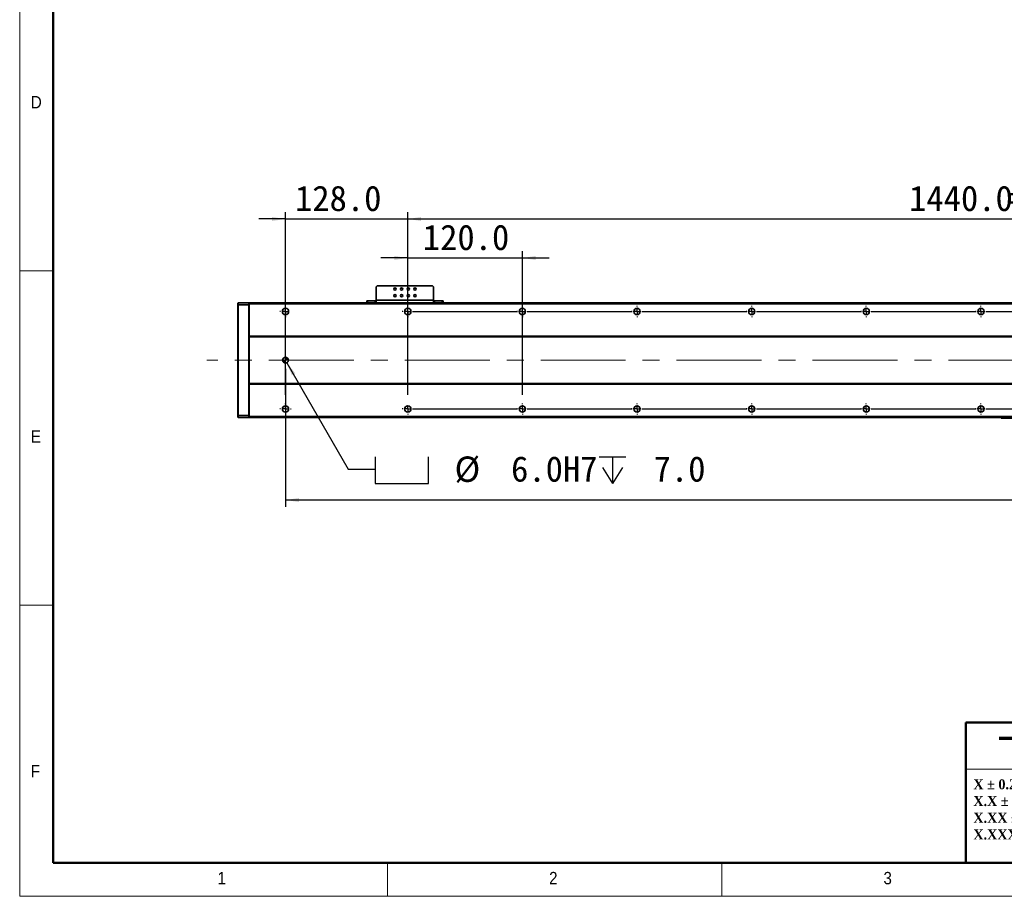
# Model space of a CAD drawing. Header units: millimetres. Extents: x 35 to 2905, y 35 to 2044.
# Tile 1 of 6: x 35 to 1066, y 35 to 952. Entities that reach past the tile are written whole.
import ezdxf

# ---------------------------------------------------------------- set-up
doc = ezdxf.new("R2010")
doc.units = ezdxf.units.MM
doc.header["$LTSCALE"] = 7
doc.linetypes.add('CENTERX2', pattern=[20.32, 12.7, -2.54, 2.54, -2.54])
doc.layers.add('黑色实线', color=7, linetype='Continuous')
doc.styles.add('SLDTEXTSTYLE1', font='Gothic.ttf', dxfattribs={"width": 0.913})
doc.styles.add('SLDTEXTSTYLE2', font='timesbd.ttf', dxfattribs={"width": 0.933})
doc.styles.add('SLDTEXTSTYLE4', font='txt', dxfattribs={"bigfont": 'bigfont'})
doc.styles.add('SLDTEXTSTYLE8', font='txt')
doc.dimstyles.new('SLDDIMSTYLE0', dxfattribs={"dimtxt": 26.6, "dimasz": 14, "dimexe": 0, "dimexo": 0.0625, "dimgap": 6.65, "dimtad": 2, "dimdec": 1, "dimrnd": 1e-09, "dimzin": 4, "dimdsep": 46, "dimtxsty": 'SLDTEXTSTYLE8', "dimsah": 1, "dimcen": 0.09, "dimadec": 0, "dimazin": 1, "dimtfac": 1, "dimtdec": 1, "dimtmove": 0, "dimatfit": 0, "dimfxl": 0, "dimfrac": 2, "dimtolj": 1, "dimtzin": 12, "dimarcsym": 0})
doc.dimstyles.new('SLDDIMSTYLE5', dxfattribs={"dimtxt": 26.6, "dimasz": 14, "dimexe": 0, "dimexo": 0.0625, "dimgap": 6.65, "dimtad": 2, "dimdec": 1, "dimrnd": 1e-09, "dimzin": 4, "dimdsep": 46, "dimtxsty": 'SLDTEXTSTYLE8', "dimsah": 1, "dimcen": 0.09, "dimadec": 0, "dimazin": 1, "dimtfac": 1, "dimtdec": 1, "dimtofl": 0, "dimtmove": 0, "dimatfit": 3, "dimfxl": 0, "dimfrac": 2, "dimtolj": 1, "dimtzin": 12, "dimarcsym": 0})
doc.dimstyles.new('SLDDIMSTYLE7', dxfattribs={"dimtxt": 26.6, "dimasz": 14, "dimexe": 0, "dimexo": 0.0625, "dimgap": 6.65, "dimtad": 0, "dimtih": 1, "dimtoh": 1, "dimdec": 1, "dimrnd": 1e-09, "dimzin": 4, "dimdsep": 46, "dimtxsty": 'SLDTEXTSTYLE8', "dimsah": 1, "dimcen": 0, "dimadec": 0, "dimazin": 1, "dimtfac": 1, "dimtdec": 1, "dimtofl": 0, "dimtmove": 0, "dimatfit": 3, "dimfxl": 0, "dimfrac": 2, "dimtolj": 1, "dimtzin": 12, "dimarcsym": 0})

# ---------------------------------------------------------------- blocks, each defined once
blk = doc.blocks.new('SW_NOTE_1')
at = {"color": 0, "linetype": 'Continuous', "lineweight": 0, "char_height": 10.5, "attachment_point": 1, "style": 'SLDTEXTSTYLE2'}
for s, insert in [('X ± 0.25mm ', (0, 13.8)), ('X.X ± 0.1mm', (0, -3.7))]:
    blk.add_mtext(s, dxfattribs=dict(at, insert=insert))
blk = doc.blocks.new('SW_NOTE_2')
at = {"color": 0, "linetype": 'Continuous', "lineweight": 0, "char_height": 10.5, "attachment_point": 1, "style": 'SLDTEXTSTYLE2'}
for s, insert in [('X.XX ± 0.05mm', (0, 13.8)), ('X.XXX ± 0.01mm', (0, -3.7))]:
    blk.add_mtext(s, dxfattribs=dict(at, insert=insert))
blk = doc.blocks.new('SW_SYMBOL_HOLE_SPOT')
at = {"layer": '黑色实线', "color": 0}
for p, q in [((0, 6125), (0, 525)), ((11200, 525), (11200, 6125)), ((0, 525), (11200, 525))]:
    blk.add_line(p, q, dxfattribs=at)
blk = doc.blocks.new('SW_SYMBOL_HOLE_DEPTH')
at = {"layer": '黑色实线', "color": 0}
for p, q in [((0, 6125), (5600, 6125)), ((2800, 6125), (2800, 525)), ((700, 3885), (2800, 525)), ((4900, 3885), (2800, 525))]:
    blk.add_line(p, q, dxfattribs=at)
blk = doc.blocks.new('_D_20')
at = {"layer": '黑色实线'}
for p, q in [((314.7, 593.4), (379, 482.1)), ((379, 482.1), (407, 482.1))]:
    blk.add_line(p, q, dxfattribs=at)
blk.add_solid([(314.7, 593.4), (319.9, 580.2), (323.5, 582.3)], dxfattribs=at)
at = {"layer": '黑色实线', "xscale": 0.004985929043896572, "yscale": 0.004985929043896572, "zscale": 0.004985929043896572}
for name, p in [('SW_SYMBOL_HOLE_SPOT', (407, 464.5)), ('SW_SYMBOL_HOLE_DEPTH', (641.5, 464.5))]:
    blk.add_blockref(name, p, dxfattribs=at)
at = {"layer": '黑色实线', "char_height": 26.6, "attachment_point": 1, "style": 'SLDTEXTSTYLE8'}
for s, insert in [('%%c', (490.2, 495.3)), (' 6.0H7 ', (531.3, 495.5)), (' 7.0', (680.5, 495.5))]:
    blk.add_mtext(s, dxfattribs=dict(at, insert=insert))
blk = doc.blocks.new('_D_21')
at = {"layer": '黑色实线'}
for p, q in [((441.2, 559.7), (441.2, 750.8)), ((441.2, 743.8), (1881.2, 743.8)), ((1881.2, 559.7), (1881.2, 750.8))]:
    blk.add_line(p, q, dxfattribs=at)
for points in [[(441.2, 743.8), (455.2, 741.7), (455.2, 745.9)], [(1881.2, 743.8), (1867.2, 745.9), (1867.2, 741.7)]]:
    blk.add_solid(points, dxfattribs=at)
at = {"layer": '黑色实线', "char_height": 26.6, "attachment_point": 1, "style": 'SLDTEXTSTYLE8'}
for s, insert in [('1440.0', (966, 778.7)), ('=12×120.0(PITCH)', (1070, 778.7))]:
    blk.add_mtext(s, dxfattribs=dict(at, insert=insert))
blk = doc.blocks.new('_D_22')
at = {"layer": '黑色实线'}
for p, q in [((313.2, 743.8), (285.2, 743.8)), ((313.2, 559.7), (313.2, 750.8)), ((313.2, 743.8), (441.2, 743.8)), ((441.2, 559.7), (441.2, 750.8)), ((441.2, 743.8), (469.2, 743.8))]:
    blk.add_line(p, q, dxfattribs=at)
for points in [[(313.2, 743.8), (299.2, 745.9), (299.2, 741.7)], [(441.2, 743.8), (455.2, 741.7), (455.2, 745.9)]]:
    blk.add_solid(points, dxfattribs=at)
at = {"layer": '黑色实线', "insert": (323.2, 778.7), "char_height": 26.6, "attachment_point": 1, "style": 'SLDTEXTSTYLE8'}
blk.add_mtext('128.0', dxfattribs=at)
blk = doc.blocks.new('_D_24')
at = {"layer": '黑色实线'}
for p, q in [((313.2, 587.1), (313.2, 442.7)), ((2009.2, 581.6), (2009.2, 442.7)), ((2009.2, 449.7), (313.2, 449.7))]:
    blk.add_line(p, q, dxfattribs=at)
for points in [[(313.2, 449.7), (327.2, 447.6), (327.2, 451.8)], [(2009.2, 449.7), (1995.2, 451.8), (1995.2, 447.6)]]:
    blk.add_solid(points, dxfattribs=at)
at = {"layer": '黑色实线', "insert": (1110.7, 484.6), "char_height": 26.6, "attachment_point": 1, "style": 'SLDTEXTSTYLE8'}
blk.add_mtext('1696.0', dxfattribs=at)
blk = doc.blocks.new('_D_28')
at = {"layer": '黑色实线'}
for p, q in [((441.2, 703), (413.2, 703)), ((441.2, 559.7), (441.2, 710)), ((441.2, 703), (561.2, 703)), ((561.2, 559.7), (561.2, 710)), ((561.2, 703), (589.2, 703))]:
    blk.add_line(p, q, dxfattribs=at)
for points in [[(441.2, 703), (427.2, 705.1), (427.2, 700.9)], [(561.2, 703), (575.2, 700.9), (575.2, 705.1)]]:
    blk.add_solid(points, dxfattribs=at)
at = {"layer": '黑色实线', "insert": (457, 737.9), "char_height": 26.6, "attachment_point": 1, "style": 'SLDTEXTSTYLE8'}
blk.add_mtext('120.0', dxfattribs=at)
blk = doc.blocks.new('SW_CENTERMARKSYMBOL_12')
at = {"layer": '黑色实线', "color": 0}
for p, q in [((-5.08, 0), (-5.84, 0)), ((0, 0), (-2.54, 0)), ((0, 5.08), (0, 5.84)), ((0, 0), (0, 2.54)), ((0, 0), (0, -2.54)), ((0, 0), (2.54, 0)), ((5.08, 0), (5.84, 0)), ((0, -5.08), (0, -5.84))]:
    blk.add_line(p, q, dxfattribs=at)
blk = doc.blocks.new('SW_CENTERMARKSYMBOL_13')
at = {"layer": '黑色实线', "color": 0}
for p, q in [((-128, 107.08), (-128, 107.84)), ((-128, 102), (-128, 104.54)), ((0, 107.08), (0, 107.84)), ((0, 102), (0, 104.54)), ((-133.08, 102), (-133.84, 102)), ((-128, 102), (-130.54, 102)), ((-128, 102), (-128, 99.46)), ((-128, 102), (-125.46, 102)), ((-128, 96.92), (-128, 96.16)), ((0, 102), (-2.54, 102)), ((0, 102), (0, 99.46)), ((0, 102), (2.54, 102)), ((5.08, 102), (5.84, 102)), ((-5.08, 0), (-5.84, 0)), ((0, 0), (-2.54, 0)), ((0, 0), (0, 2.54)), ((0, 0), (0, -2.54)), ((0, 0), (2.54, 0)), ((5.08, 0), (114.92, 0)), ((114.92, 0), (114.16, 0)), ((120, 0), (117.46, 0)), ((120, 0), (117.46, 0)), ((120, 5.08), (120, 5.84)), ((120, 0), (120, 2.54)), ((120, 0), (120, 2.54)), ((120, 0), (120, -2.54)), ((120, 0), (122.54, 0)), ((120, 0), (120, -2.54)), ((120, 0), (122.54, 0)), ((125.08, 0), (125.84, 0)), ((125.08, 0), (234.92, 0)), ((234.92, 0), (234.16, 0)), ((240, 0), (237.46, 0)), ((240, 0), (237.46, 0)), ((240, 0), (237.46, 0)), ((240, 5.08), (240, 5.84)), ((240, 0), (240, 2.54)), ((240, 0), (240, 2.54)), ((240, 0), (240, 2.54)), ((240, 0), (240, -2.54)), ((240, 0), (242.54, 0)), ((240, 0), (240, -2.54)), ((240, 0), (242.54, 0)), ((240, 0), (240, -2.54)), ((240, 0), (242.54, 0)), ((245.08, 0), (245.84, 0)), ((245.08, 0), (354.92, 0)), ((354.92, 0), (354.16, 0)), ((360, 0), (357.46, 0)), ((360, 0), (357.46, 0)), ((360, 0), (357.46, 0)), ((360, 0), (357.46, 0)), ((360, 5.08), (360, 5.84)), ((360, 0), (360, 2.54)), ((360, 0), (360, 2.54)), ((360, 0), (360, 2.54)), ((360, 0), (360, 2.54)), ((360, 0), (360, -2.54)), ((360, 0), (362.54, 0)), ((360, 0), (360, -2.54)), ((360, 0), (362.54, 0)), ((360, 0), (360, -2.54)), ((360, 0), (362.54, 0)), ((360, 0), (360, -2.54)), ((360, 0), (362.54, 0)), ((365.08, 0), (365.84, 0)), ((365.08, 0), (474.92, 0)), ((474.92, 0), (474.16, 0)), ((480, 0), (477.46, 0)), ((480, 0), (477.46, 0)), ((480, 0), (477.46, 0)), ((480, 0), (477.46, 0)), ((480, 0), (477.46, 0)), ((480, 5.08), (480, 5.84)), ((480, 0), (480, 2.54)), ((480, 0), (480, 2.54)), ((480, 0), (480, 2.54)), ((480, 0), (480, 2.54)), ((480, 0), (480, 2.54)), ((480, 0), (480, -2.54)), ((480, 0), (482.54, 0)), ((480, 0), (480, -2.54)), ((480, 0), (482.54, 0)), ((480, 0), (480, -2.54)), ((480, 0), (482.54, 0)), ((480, 0), (480, -2.54)), ((480, 0), (482.54, 0)), ((480, 0), (480, -2.54)), ((480, 0), (482.54, 0)), ((485.08, 0), (485.84, 0)), ((485.08, 0), (594.92, 0)), ((594.92, 0), (594.16, 0)), ((600, 0), (597.46, 0)), ((600, 0), (597.46, 0)), ((600, 0), (597.46, 0)), ((600, 0), (597.46, 0)), ((600, 0), (597.46, 0)), ((600, 0), (597.46, 0)), ((600, 5.08), (600, 5.84)), ((600, 0), (600, 2.54)), ((600, 0), (600, 2.54)), ((600, 0), (600, 2.54)), ((600, 0), (600, 2.54)), ((600, 0), (600, 2.54)), ((600, 0), (600, 2.54)), ((600, 0), (600, -2.54)), ((600, 0), (602.54, 0)), ((600, 0), (600, -2.54)), ((600, 0), (602.54, 0)), ((600, 0), (600, -2.54)), ((600, 0), (602.54, 0)), ((600, 0), (600, -2.54)), ((600, 0), (602.54, 0)), ((600, 0), (600, -2.54)), ((600, 0), (602.54, 0)), ((600, 0), (600, -2.54)), ((600, 0), (602.54, 0)), ((605.08, 0), (605.84, 0)), ((605.08, 0), (714.92, 0)), ((0, -5.08), (0, -5.84)), ((120, -5.08), (120, -5.84)), ((240, -5.08), (240, -5.84)), ((360, -5.08), (360, -5.84)), ((480, -5.08), (480, -5.84)), ((600, -5.08), (600, -5.84))]:
    blk.add_line(p, q, dxfattribs=at)
blk = doc.blocks.new('SW_CENTERMARKSYMBOL_14')
at = {"layer": '黑色实线', "color": 0}
for p, q in [((-125.08, 0), (-125.84, 0)), ((-120, 0), (-122.54, 0)), ((-120, 5.08), (-120, 5.84)), ((-120, 0), (-120, 2.54)), ((-120, 0), (-120, -2.54)), ((-120, 0), (-117.46, 0)), ((-114.92, 0), (-5.08, 0)), ((-5.08, 0), (-5.84, 0)), ((0, 0), (-2.54, 0)), ((0, 0), (-2.54, 0)), ((0, 5.08), (0, 5.84)), ((0, 0), (0, 2.54)), ((0, 0), (0, 2.54)), ((0, 0), (0, -2.54)), ((0, 0), (2.54, 0)), ((0, 0), (0, -2.54)), ((0, 0), (2.54, 0)), ((5.08, 0), (5.84, 0)), ((5.08, 0), (114.92, 0)), ((114.92, 0), (114.16, 0)), ((120, 0), (117.46, 0)), ((120, 0), (117.46, 0)), ((120, 0), (117.46, 0)), ((120, 5.08), (120, 5.84)), ((120, 0), (120, 2.54)), ((120, 0), (120, 2.54)), ((120, 0), (120, 2.54)), ((120, 0), (120, -2.54)), ((120, 0), (122.54, 0)), ((120, 0), (120, -2.54)), ((120, 0), (122.54, 0)), ((120, 0), (120, -2.54)), ((120, 0), (122.54, 0)), ((125.08, 0), (125.84, 0)), ((125.08, 0), (234.92, 0)), ((234.92, 0), (234.16, 0)), ((240, 0), (237.46, 0)), ((240, 0), (237.46, 0)), ((240, 0), (237.46, 0)), ((240, 0), (237.46, 0)), ((240, 5.08), (240, 5.84)), ((240, 0), (240, 2.54)), ((240, 0), (240, 2.54)), ((240, 0), (240, 2.54)), ((240, 0), (240, 2.54)), ((240, 0), (240, -2.54)), ((240, 0), (242.54, 0)), ((240, 0), (240, -2.54)), ((240, 0), (242.54, 0)), ((240, 0), (240, -2.54)), ((240, 0), (242.54, 0)), ((240, 0), (240, -2.54)), ((240, 0), (242.54, 0)), ((245.08, 0), (245.84, 0)), ((245.08, 0), (354.92, 0)), ((354.92, 0), (354.16, 0)), ((360, 0), (357.46, 0)), ((360, 0), (357.46, 0)), ((360, 0), (357.46, 0)), ((360, 0), (357.46, 0)), ((360, 0), (357.46, 0)), ((360, 5.08), (360, 5.84)), ((360, 0), (360, 2.54)), ((360, 0), (360, 2.54)), ((360, 0), (360, 2.54)), ((360, 0), (360, 2.54)), ((360, 0), (360, 2.54)), ((360, 0), (360, -2.54)), ((360, 0), (362.54, 0)), ((360, 0), (360, -2.54)), ((360, 0), (362.54, 0)), ((360, 0), (360, -2.54)), ((360, 0), (362.54, 0)), ((360, 0), (360, -2.54)), ((360, 0), (362.54, 0)), ((360, 0), (360, -2.54)), ((360, 0), (362.54, 0)), ((365.08, 0), (365.84, 0)), ((365.08, 0), (474.92, 0)), ((474.92, 0), (474.16, 0)), ((480, 0), (477.46, 0)), ((480, 0), (477.46, 0)), ((480, 0), (477.46, 0)), ((480, 0), (477.46, 0)), ((480, 0), (477.46, 0)), ((480, 0), (477.46, 0)), ((480, 5.08), (480, 5.84)), ((480, 0), (480, 2.54)), ((480, 0), (480, 2.54)), ((480, 0), (480, 2.54)), ((480, 0), (480, 2.54)), ((480, 0), (480, 2.54)), ((480, 0), (480, 2.54)), ((480, 0), (480, -2.54)), ((480, 0), (482.54, 0)), ((480, 0), (480, -2.54)), ((480, 0), (482.54, 0)), ((480, 0), (480, -2.54)), ((480, 0), (482.54, 0)), ((480, 0), (480, -2.54)), ((480, 0), (482.54, 0)), ((480, 0), (480, -2.54)), ((480, 0), (482.54, 0)), ((480, 0), (480, -2.54)), ((480, 0), (482.54, 0)), ((485.08, 0), (485.84, 0)), ((485.08, 0), (594.92, 0)), ((-120, -5.08), (-120, -5.84)), ((0, -5.08), (0, -5.84)), ((120, -5.08), (120, -5.84)), ((240, -5.08), (240, -5.84)), ((360, -5.08), (360, -5.84)), ((480, -5.08), (480, -5.84))]:
    blk.add_line(p, q, dxfattribs=at)
blk = doc.blocks.new('SW_DOWELSYMBOL_2')
at = {"linetype": 'Continuous', "lineweight": 18}
h = blk.add_hatch(color=0, dxfattribs=at)
edge = h.paths.add_edge_path(flags=0)
edge.add_arc((0, 0), 3, 180, 270)
edge.add_line((0, -3), (0, 0))
edge.add_line((0, 0), (-3, 0))
h = blk.add_hatch(color=0, dxfattribs=at)
edge = h.paths.add_edge_path(flags=0)
edge.add_arc((0, 0), 3, 0, 90)
edge.add_line((0, 3), (0, 0))
edge.add_line((0, 0), (3, 0))
at = {"layer": '黑色实线', "color": 0}
blk.add_circle((0, 0), 3, dxfattribs=at)

msp = doc.modelspace()

# ---------------------------------------------------------------- linework, layer by layer
at = {"color": 7, "linetype": 'Continuous', "lineweight": 18}
for p, q in [((35, 2044), (35, 35)), ((70, 2009), (70, 70)), ((35, 689.5), (70, 689.5)), ((70, 339.5), (35, 339.5)), ((1281, 168), (1025.29, 168)), ((70, 70), (2870, 70)), ((420, 35), (420, 70)), ((770, 70), (770, 35)), ((861, 70), (2870, 70)), ((35, 35), (2905, 35))]:
    msp.add_line(p, q, dxfattribs=at)
at = {"color": 7, "linetype": 'Continuous', "lineweight": 50}
for p, q in [((70, 2009), (70, 70)), ((1025.29, 217), (1025.29, 70)), ((1025.29, 217), (1281, 217)), ((70, 70), (2870, 70))]:
    msp.add_line(p, q, dxfattribs=at)
at = {"color": 7, "linetype": 'Continuous', "lineweight": 35}
for p, q in [((409.23, 673.8), (408.23, 672.8)), ((408.23, 672.8), (408.23, 659)), ((467.23, 673.8), (409.23, 673.8)), ((468.23, 672.8), (467.23, 673.8)), ((468.23, 659), (468.23, 672.8)), ((263.23, 655.7), (263.53, 656)), ((263.23, 653.87), (263.23, 655.7)), ((263.23, 653.87), (263.53, 654)), ((263.23, 538.12), (263.23, 653.87)), ((263.53, 656), (263.53, 654)), ((263.53, 656), (274.93, 656)), ((263.53, 654), (263.53, 538)), ((274.93, 654), (263.53, 654)), ((274.93, 654), (274.93, 656)), ((275.23, 655.7), (274.93, 656)), ((274.93, 538), (274.93, 654)), ((275.23, 653.87), (274.93, 654)), ((2047.23, 656), (275.23, 656)), ((275.23, 655), (275.23, 656)), ((2047.23, 655), (275.23, 655)), ((275.23, 621), (275.23, 655)), ((398.23, 656), (398.23, 658)), ((398.23, 658), (399.23, 658)), ((399.23, 658), (399.23, 656)), ((399.23, 658), (407.23, 658)), ((407.23, 658), (407.23, 656)), ((408.23, 658), (407.23, 658)), ((468.23, 659), (408.23, 659)), ((408.23, 656), (408.23, 659)), ((468.23, 659), (468.23, 656)), ((469.23, 658), (468.23, 658)), ((469.23, 658), (469.23, 656)), ((469.23, 658), (477.23, 658)), ((477.23, 656), (477.23, 658)), ((477.23, 658), (478.23, 658)), ((478.23, 658), (478.23, 656)), ((2047.23, 621), (275.23, 621)), ((275.23, 621), (275.23, 620.5)), ((2047.23, 620.5), (275.23, 620.5)), ((275.23, 571.5), (275.23, 620.5)), ((2047.23, 571.5), (275.23, 571.5)), ((275.23, 571), (275.23, 571.5)), ((2047.23, 571), (275.23, 571)), ((275.23, 537), (275.23, 571)), ((263.23, 536.3), (263.23, 538.12)), ((263.23, 538.12), (263.53, 538)), ((263.23, 536.3), (263.53, 536)), ((263.53, 538), (263.53, 536)), ((263.53, 538), (274.93, 538)), ((274.93, 536), (263.53, 536)), ((275.23, 538.12), (274.93, 538)), ((274.93, 536), (274.93, 538)), ((275.23, 536.3), (274.93, 536)), ((2047.23, 537), (275.23, 537)), ((275.23, 537), (275.23, 536)), ((2047.23, 536), (275.23, 536)), ((1062.23, 535.8), (1062.23, 536)), ((1063.23, 536), (1063.23, 535.8)), ((1062.23, 535.8), (1062.53, 535.5)), ((1062.23, 535.8), (1063.23, 535.8)), ((1063.35, 535.5), (1062.53, 535.5)), ((1063.35, 535.5), (1063.23, 535.8)), ((1063.23, 535.8), (1085.23, 535.8)), ((1085.1, 535.5), (1063.35, 535.5))]:
    msp.add_line(p, q, dxfattribs=at)
for centre, radius in [((427.73, 670.5), 1.25), ((434.73, 670.5), 1.25), ((441.73, 670.5), 1.25), ((448.73, 670.5), 1.25), ((427.73, 663.5), 1.25), ((434.73, 663.5), 1.25), ((441.73, 663.5), 1.25), ((448.73, 663.5), 1.25), ((313.23, 647), 3.3), ((441.23, 647), 3.3), ((561.23, 647), 3.3), ((681.23, 647), 3.3), ((801.23, 647), 3.3), ((921.23, 647), 3.3), ((1041.23, 647), 3.3), ((313.23, 596), 3), ((313.23, 545), 3.3), ((441.23, 545), 3.3), ((561.23, 545), 3.3), ((681.23, 545), 3.3), ((801.23, 545), 3.3), ((921.23, 545), 3.3), ((1041.23, 545), 3.3)]:
    msp.add_circle(centre, radius, dxfattribs=at)
at = {"layer": '黑色实线', "linetype": 'CENTERX2', "lineweight": 18}
msp.add_line((2091.68, 596), (230.78, 596), dxfattribs=at)

# ---------------------------------------------------------------- block references
at = {"color": 7, "linetype": 'Continuous', "lineweight": 0}
for name, p in [('SW_NOTE_1', (1033.26, 143.65)), ('SW_NOTE_2', (1033.26, 108.65))]:
    msp.add_blockref(name, p, dxfattribs=at)
at = {"layer": '黑色实线'}
for name, p in [('SW_CENTERMARKSYMBOL_13', (441.23, 545)), ('SW_CENTERMARKSYMBOL_14', (561.23, 647)), ('SW_DOWELSYMBOL_2', (313.23, 596)), ('SW_CENTERMARKSYMBOL_12', (313.23, 545))]:
    msp.add_blockref(name, p, dxfattribs=at)

# ---------------------------------------------------------------- texts
at = {"color": 7, "linetype": 'Continuous', "lineweight": 0, "attachment_point": 1}
for s, insert, char_height, style in [('D', (46.67, 872.52), 12.96, 'SLDTEXTSTYLE1'), ('E', (46.67, 522.52), 12.96, 'SLDTEXTSTYLE1'), ('一般公差', (1058.35, 215.56), 35, 'SLDTEXTSTYLE4'), ('F', (46.67, 172.52), 12.96, 'SLDTEXTSTYLE1'), ('1', (242.08, 60.52), 12.96, 'SLDTEXTSTYLE1'), ('2', (589.17, 60.52), 12.96, 'SLDTEXTSTYLE1'), ('3', (939.17, 60.52), 12.96, 'SLDTEXTSTYLE1')]:
    msp.add_mtext(s, dxfattribs=dict(at, insert=insert, char_height=char_height, style=style))

# ---------------------------------------------------------------- dimensions: what is measured, and where the dimension line sits
at = {"layer": '黑色实线'}
for base, p1, p2, dimstyle, picture, middle in [((441.23, 743.8), (313.23, 550.84), (441.23, 550.84), 'SLDDIMSTYLE0', '_D_22', (365.53, 743.8)), ((561.23, 702.96), (441.23, 550.84), (561.23, 550.84), 'SLDDIMSTYLE0', '_D_28', (499.36, 702.96)), ((313.23, 449.69), (2009.23, 590.46), (313.23, 596), 'SLDDIMSTYLE5', '_D_24', (1162.7, 449.69))]:
    dim = msp.add_linear_dim(base=base, p1=p1, p2=p2, dimstyle=dimstyle, dxfattribs=at)
    dim.commit()
    dim.dimension.update_dxf_attribs({"geometry": picture, "text_midpoint": middle, "dimtype": 160})
dim = msp.add_linear_dim(base=(1881.23, 743.8), p1=(441.23, 550.84), p2=(1881.23, 550.84), text='<>=12×120.0(PITCH)', dimstyle='SLDDIMSTYLE5', dxfattribs=at)
dim.commit()
dim.dimension.update_dxf_attribs({"geometry": '_D_21', "text_midpoint": (1162.7, 743.8), "dimtype": 160})
dim = msp.add_diameter_dim_2p(p1=(311.73, 598.59), p2=(314.73, 593.4), text='{\\fGDT;v} <>H7 {\\fGDT;x} 7.0\\P', dimstyle='SLDDIMSTYLE7', dxfattribs=at)
dim.commit()
dim.dimension.update_dxf_attribs({"geometry": '_D_20', "text_midpoint": (571.71, 482.15), "dimtype": 163})

doc.saveas('drawing.dxf')
